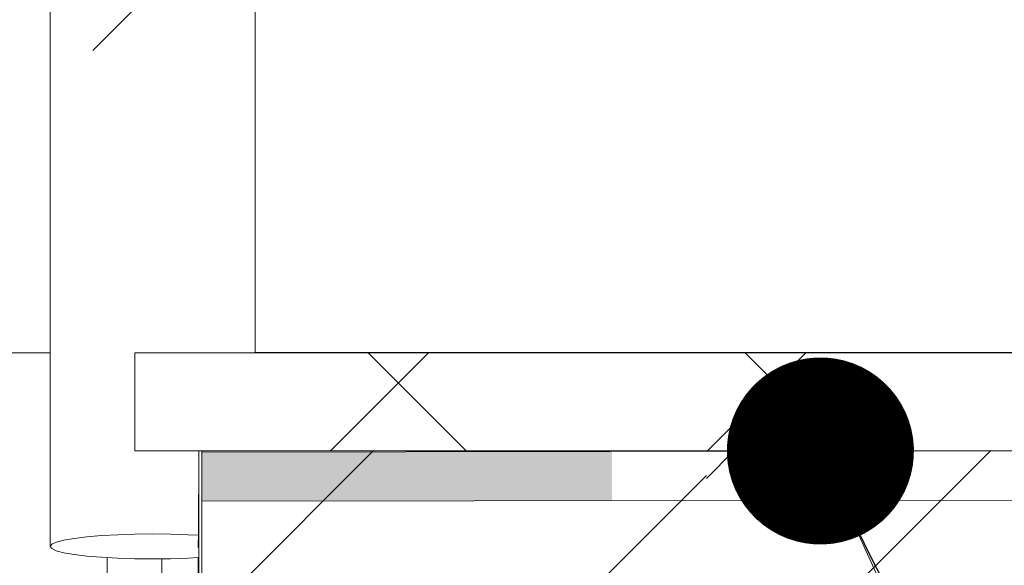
# Model space of a CAD drawing. Header units: millimetres. Extents: x 126830 to 197420, y -10585 to 21156.
# Tile 20 of 100: x 147675 to 147915, y 8091 to 8224. Entities that reach past the tile are written whole.
import ezdxf

# ---------------------------------------------------------------- set-up
doc = ezdxf.new("R2010")
doc.units = ezdxf.units.MM
doc.header["$MEASUREMENT"] = 0
doc.linetypes.add('Wipeout_Contour', pattern=[1000, 0, -1000])
for name, color, linetype in [('Anotace - SP', 7, 'Continuous'), ('Konstrukce - krov', 7, 'Continuous'), ('Konstrukce - nosné', 7, 'Continuous'), ('Popis', 7, 'Continuous'), ('Situace - terén', 7, 'Continuous'), ('TZB - VZT', 7, 'Continuous'), ('Výplně - Povrchové', 7, 'Continuous'), ('Výplně – Řezové', 7, 'Continuous')]:
    doc.layers.add(name, color=color, linetype=linetype)
doc.dimstyles.new('GENEROVANÝ_STYL__15', dxfattribs={"dimtxt": 0.18, "dimasz": 91.2, "dimexe": 0.18, "dimexo": 0.0625, "dimgap": 0, "dimtad": 0, "dimtih": 1, "dimtoh": 1, "dimdec": 4, "dimzin": 0, "dimdsep": 46, "dimcen": 0.09, "dimadec": 0, "dimazin": 0, "dimtfac": 1, "dimtdec": 4, "dimtmove": 0, "dimatfit": 3, "dimldrblk": 'ARROWHEAD_11', "dimfxl": 1, "dimtolj": 1, "dimtzin": 0, "dimarcsym": 0})

# ---------------------------------------------------------------- blocks, each defined once
blk = doc.blocks.new('výplň_21_1', base_point=(0, 0))
at = {"layer": 'Situace - terén', "color": 1, "linetype": 'Continuous', "lineweight": 13, "flags": 128}
blk.add_lwpolyline([(147710.01, 8060.49), (147696.68, 8060.49), (147696.68, 8098.47), (147710.01, 8098.47)], close=True, dxfattribs=at)
blk = doc.blocks.new('*X109')
at = {"layer": 'Situace - terén', "color": 21, "linetype": 'Continuous', "lineweight": 20, "true_color": 0xffaaaa}
for p, q in [((147719.04, 8076.22), (147761.58, 8118.75)), ((147842.74, 8112.04), (147849.46, 8118.76)), ((147842.74, 8049.54), (147911.96, 8118.76)), ((147719.04, 7989.09), (147842.74, 8112.79))]:
    blk.add_line(p, q, dxfattribs=at)
blk = doc.blocks.new('výplň_22_1', base_point=(0, 0))
at = {"layer": 'Situace - terén', "color": 1, "linetype": 'Continuous', "lineweight": 13, "flags": 128}
blk.add_lwpolyline([(147719.04, 7967.31), (147719.04, 8118.75), (148860.62, 8118.83), (148860.62, 7967.4)], close=True, dxfattribs=at)
at = {"layer": 'Situace - terén', "color": 21, "linetype": 'Continuous', "lineweight": 20, "true_color": 0xffaaaa}
blk.add_blockref('*X109', (0, 0), dxfattribs=at)
blk = doc.blocks.new('*X111')
at = {"layer": 'Situace - terén', "color": 21, "linetype": 'Continuous', "lineweight": 20, "true_color": 0xffaaaa}
for p, q in [((147719.76, 8076.93), (147761.58, 8118.75)), ((147842.74, 8112.04), (147849.46, 8118.75)), ((147842.74, 8049.54), (147911.96, 8118.75)), ((147719.76, 7989.81), (147842.74, 8112.79))]:
    blk.add_line(p, q, dxfattribs=at)
blk = doc.blocks.new('výplň_23_1', base_point=(0, 0))
at = {"layer": 'Situace - terén', "color": 21, "linetype": 'Continuous', "lineweight": 20, "true_color": 0xffaaaa}
blk.add_blockref('*X111', (0, 0), dxfattribs=at)
blk = doc.blocks.new('Izolace P_V 25[14]_1', base_point=(147719.78, 8106.49))
at = {"layer": 'Konstrukce - krov', "linetype": 'Continuous', "lineweight": 13, "true_color": 0x6a6a6a}
blk.add_hatch(color=251, dxfattribs=at).paths.add_polyline_path([(147719.78, 8106.49), (147819.78, 8106.62), (147819.76, 8118.62), (147719.76, 8118.49)])
at = {"layer": 'Konstrukce - krov', "color": 8, "linetype": 'Continuous', "lineweight": 13}
for p, q in [((147719.76, 8118.49), (147918.75, 8118.75)), ((147719.78, 8106.49), (147918.77, 8106.75))]:
    blk.add_line(p, q, dxfattribs=at)
blk = doc.blocks.new('ARROWHEAD_11')
at = {"color": 0, "linetype": 'Continuous', "lineweight": 0}
blk.add_line((0, 0), (-1, 0), dxfattribs=at)
at = {"color": 0, "linetype": 'Continuous', "lineweight": 0, "const_width": 0.25, "flags": 128}
blk.add_lwpolyline([(-0.125, 0, 1), (0.125, 0, 1)], format="xyb", close=True, dxfattribs=at)

msp = doc.modelspace()

# ---------------------------------------------------------------- linework, layer by layer
at = {"color": 1, "linetype": 'Continuous', "lineweight": 18}
msp.add_line((147703.49, 8142.67), (145217.08, 8142.67), dxfattribs=at)
at = {"layer": 'Popis', "color": 1, "linetype": 'Continuous', "lineweight": 13}
msp.add_line((147703.49, 8142.67), (147703.49, 8364.56), dxfattribs=at)

# ---------------------------------------------------------------- block references
at = {"layer": 'Situace - terén', "color": 21, "linetype": 'Continuous', "lineweight": 20, "true_color": 0xffaaaa}
msp.add_blockref('výplň_21_1', (0, 0), dxfattribs=at)

# ---------------------------------------------------------------- wipeouts: each hides what was drawn before it
at = {"color": 254, "linetype": 'Wipeout_Contour', "lineweight": 0, "ltscale": 594031.14723}
msp.add_wipeout([(147709.46, 8118.75), (148860.62, 8118.75), (148860.62, 8142.75), (147709.46, 8142.75)], dxfattribs=at).dxf.layer = 'Situace - terén'
at = {"color": 254, "linetype": 'Wipeout_Contour', "lineweight": 0, "ltscale": 591683.732513}
msp.add_wipeout([(147693.16, 8216.68), (147693.18, 8216.5), (147693.06, 8195.3), (147693.06, 8195.32)], dxfattribs=at).dxf.layer = 'Výplně - Povrchové'
at = {"color": 254, "linetype": 'Wipeout_Contour', "lineweight": 0, "ltscale": 591695.818026}
msp.add_wipeout([(147696.35, 8209.56), (147696.46, 8209.41), (147696.34, 8188.46), (147696.33, 8188.47)], dxfattribs=at).dxf.layer = 'Výplně - Povrchové'
at = {"color": 254, "linetype": 'Wipeout_Contour', "lineweight": 0, "ltscale": 591787.679472}
msp.add_wipeout([(147719.44, 8209.41), (147719.32, 8188.46), (147719.31, 8188.45), (147719.31, 8209.28)], dxfattribs=at).dxf.layer = 'Výplně - Povrchové'
at = {"color": 254, "linetype": 'Wipeout_Contour', "lineweight": 0, "ltscale": 591794.042079}
msp.add_wipeout([(147720.83, 8211.42), (147720.94, 8211.57), (147720.82, 8190.52), (147720.81, 8190.5)], dxfattribs=at).dxf.layer = 'Výplně - Povrchové'
at = {"color": 254, "linetype": 'Wipeout_Contour', "lineweight": 0, "ltscale": 591702.891181}
msp.add_wipeout([(147698.18, 8207.68), (147698.31, 8207.55), (147698.19, 8186.7), (147698.18, 8186.72)], dxfattribs=at).dxf.layer = 'Výplně - Povrchové'
at = {"color": 254, "linetype": 'Wipeout_Contour', "lineweight": 0, "ltscale": 591779.63068}
msp.add_wipeout([(147717.44, 8207.44), (147717.59, 8207.55), (147717.48, 8186.7), (147717.46, 8186.69)], dxfattribs=at).dxf.layer = 'Výplně - Povrchové'
at = {"color": 254, "linetype": 'Wipeout_Contour', "lineweight": 0, "ltscale": 591710.855605}
msp.add_wipeout([(147700.3, 8206.14), (147700.45, 8206.04), (147700.33, 8185.29), (147700.32, 8185.3)], dxfattribs=at).dxf.layer = 'Výplně - Povrchové'
at = {"color": 254, "linetype": 'Wipeout_Contour', "lineweight": 0, "ltscale": 591760.792444}
msp.add_wipeout([(147712.9, 8204.87), (147713.08, 8204.92), (147712.96, 8184.25), (147712.94, 8184.25)], dxfattribs=at).dxf.layer = 'Výplně - Povrchové'
at = {"color": 254, "linetype": 'Wipeout_Contour', "lineweight": 0, "ltscale": 591770.589807}
msp.add_wipeout([(147715.28, 8205.96), (147715.45, 8206.04), (147715.33, 8185.29), (147715.32, 8185.28)], dxfattribs=at).dxf.layer = 'Výplně - Povrchové'
at = {"color": 254, "linetype": 'Wipeout_Contour', "lineweight": 0, "ltscale": 591729.759083}
msp.add_wipeout([(147705.17, 8204.29), (147705.34, 8204.24), (147705.23, 8183.61), (147705.21, 8183.62)], dxfattribs=at).dxf.layer = 'Výplně - Povrchové'
at = {"color": 254, "linetype": 'Wipeout_Contour', "lineweight": 0, "ltscale": 591740.067212}
msp.add_wipeout([(147707.76, 8204.03), (147707.95, 8204.01), (147707.84, 8183.41), (147707.81, 8183.41)], dxfattribs=at).dxf.layer = 'Výplně - Povrchové'
at = {"color": 254, "linetype": 'Wipeout_Contour', "lineweight": 0, "ltscale": 591750.51626}
msp.add_wipeout([(147710.37, 8204.22), (147710.55, 8204.24), (147710.44, 8183.61), (147710.42, 8183.61)], dxfattribs=at).dxf.layer = 'Výplně - Povrchové'

# ---------------------------------------------------------------- next in the draw order: hatches: boundary and pattern name
at = {"layer": 'Situace - terén', "linetype": 'Continuous', "lineweight": 20, "true_color": 0xffaaaa}
h = msp.add_hatch(dxfattribs=at)
h.set_pattern_fill('Betonová_tvárnice_0001', color=21, style=0, pattern_type=2)
h.set_pattern_definition([(45, (0, 0), (-45.96194, 45.96194), []), (135, (0, 0), (45.96194, 45.96194), [])])
h.paths.add_polyline_path([(147709.46, 8118.75), (148860.62, 8118.75), (148860.62, 8142.75), (147709.46, 8142.75)])

# ---------------------------------------------------------------- next in the draw order: linework, layer by layer
at = {"layer": 'Situace - terén', "color": 1, "linetype": 'Continuous', "lineweight": 13, "flags": 128}
msp.add_lwpolyline([(147709.46, 8118.75), (148860.62, 8118.75), (148860.62, 8142.75), (147709.46, 8142.75)], close=True, dxfattribs=at)

# ---------------------------------------------------------------- next in the draw order: wipeouts: each hides what was drawn before it
at = {"color": 254, "linetype": 'Wipeout_Contour', "lineweight": 0, "ltscale": 591683.400741}
msp.add_wipeout([(147692.95, 8219.12), (147693.16, 8216.68), (147693.06, 8195.32), (147692.83, 8197.9)], dxfattribs=at).dxf.layer = 'Výplně - Povrchové'
at = {"color": 254, "linetype": 'Wipeout_Contour', "lineweight": 0, "ltscale": 591719.916515}
msp.add_wipeout([(147702.65, 8205), (147702.82, 8204.92), (147702.7, 8184.25), (147702.68, 8184.26)], dxfattribs=at).dxf.layer = 'Výplně - Povrchové'

# ---------------------------------------------------------------- next in the draw order: wipeouts: each hides what was drawn before it
at = {"color": 254, "linetype": 'Wipeout_Contour', "lineweight": 0, "ltscale": 591923.42206}
msp.add_wipeout([(147732.82, 8972.21), (147732.82, 8142.67), (147732.44, 8142.67), (147732.44, 8972.74)], dxfattribs=at).dxf.layer = 'Výplně - Povrchové'
at = {"color": 254, "linetype": 'Wipeout_Contour', "lineweight": 0, "ltscale": 591686.074876}
msp.add_wipeout([(147693.85, 8213.95), (147693.74, 8192.81), (147693.73, 8192.83), (147693.8, 8214.13)], dxfattribs=at).dxf.layer = 'Výplně - Povrchové'
at = {"color": 254, "linetype": 'Wipeout_Contour', "lineweight": 0, "ltscale": 591750.647213}
msp.add_wipeout([(147719.04, 8118.75), (147719.04, 7989.29), (147718.76, 7996.43), (147718.76, 8064.07)], dxfattribs=at).dxf.layer = 'Výplně - Povrchové'

# ---------------------------------------------------------------- next in the draw order: wipeouts: each hides what was drawn before it
at = {"color": 254, "linetype": 'Wipeout_Contour', "lineweight": 0, "ltscale": 591920.486353}
msp.add_wipeout([(147732.44, 8972.74), (147732.44, 8142.67), (147731.32, 8142.67), (147731.32, 8973.25)], dxfattribs=at).dxf.layer = 'Výplně - Povrchové'
at = {"color": 254, "linetype": 'Wipeout_Contour', "lineweight": 0, "ltscale": 591684.589544}
msp.add_wipeout([(147693.18, 8216.5), (147693.8, 8214.13), (147693.73, 8192.83), (147693.06, 8195.3)], dxfattribs=at).dxf.layer = 'Výplně - Povrchové'
at = {"color": 254, "linetype": 'Wipeout_Contour', "lineweight": 0, "ltscale": 3845941.895840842}
msp.add_wipeout([(147718.94, 8098.19), (147718.92, 8095.21), (147718.91, 8092.76), (147716.35, 8092.61), (147712.14, 8092.47), (147707.8, 8092.43), (147703.46, 8092.47), (147699.25, 8092.61), (147695.3, 8092.84), (147691.74, 8093.14), (147688.66, 8093.52), (147686.16, 8093.95), (147684.32, 8094.43), (147683.2, 8094.95), (147682.82, 8095.47), (147683.2, 8096), (147684.33, 8096.52), (147686.18, 8097), (147688.68, 8097.43), (147691.76, 8097.81), (147695.33, 8098.11), (147699.28, 8098.34), (147703.49, 8098.48), (147707.84, 8098.52), (147712.18, 8098.48), (147716.38, 8098.34)], dxfattribs=at).dxf.layer = 'Výplně - Povrchové'

# ---------------------------------------------------------------- next in the draw order: linework, layer by layer
at = {"color": 1, "linetype": 'Continuous', "lineweight": 18}
for p, q in [((147732.82, 8142.67), (147732.82, 8972.21)), ((147686.16, 8093.95), (147688.66, 8093.52)), ((147688.66, 8093.52), (147691.74, 8093.14)), ((147691.74, 8093.14), (147695.3, 8092.84)), ((147695.3, 8092.84), (147699.25, 8092.61)), ((147699.25, 8092.61), (147703.46, 8092.47)), ((147703.46, 8092.47), (147707.8, 8092.43)), ((147707.8, 8092.43), (147712.14, 8092.47)), ((147712.14, 8092.47), (147716.35, 8092.61)), ((147716.35, 8092.61), (147718.91, 8092.76)), ((147718.76, 8064.07), (147718.91, 8092.76))]:
    msp.add_line(p, q, dxfattribs=at)

# ---------------------------------------------------------------- next in the draw order: block references
at = {"layer": 'Situace - terén', "color": 21, "linetype": 'Continuous', "lineweight": 20, "true_color": 0xffaaaa}
for name in ['výplň_22_1', 'výplň_23_1']:
    msp.add_blockref(name, (0, 0), dxfattribs=at)

# ---------------------------------------------------------------- next in the draw order: wipeouts: each hides what was drawn before it
at = {"color": 254, "linetype": 'Wipeout_Contour', "lineweight": 0, "ltscale": 591914.628357}
msp.add_wipeout([(147731.32, 8973.25), (147731.32, 8142.67), (147729.48, 8142.67), (147729.48, 8973.74)], dxfattribs=at).dxf.layer = 'Výplně - Povrchové'
at = {"color": 254, "linetype": 'Wipeout_Contour', "lineweight": 0, "ltscale": 591690.145093}
msp.add_wipeout([(147694.96, 8211.57), (147694.84, 8190.52), (147694.83, 8190.53), (147694.88, 8211.73)], dxfattribs=at).dxf.layer = 'Výplně - Povrchové'

# ---------------------------------------------------------------- next in the draw order: wipeouts: each hides what was drawn before it
at = {"color": 254, "linetype": 'Wipeout_Contour', "lineweight": 0, "ltscale": 1035906.292989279}
msp.add_wipeout([(147729.48, 8973.74), (147729.48, 8142.67), (147726.98, 8142.67), (147726.98, 8968.48), (147727.52, 8970.43), (147727.83, 8973.88), (147727.83, 8974.02)], dxfattribs=at).dxf.layer = 'Výplně - Povrchové'
at = {"color": 254, "linetype": 'Wipeout_Contour', "lineweight": 0, "ltscale": 591687.572095}
msp.add_wipeout([(147694.88, 8211.73), (147694.83, 8190.53), (147693.74, 8192.81), (147693.85, 8213.95)], dxfattribs=at).dxf.layer = 'Výplně - Povrchové'

# ---------------------------------------------------------------- next in the draw order: wipeouts: each hides what was drawn before it
at = {"color": 254, "linetype": 'Wipeout_Contour', "lineweight": 0, "ltscale": 739614.624822}
msp.add_wipeout([(147694.96, 8211.57), (147696.35, 8209.56), (147696.33, 8188.47), (147695.33, 8189.85), (147694.84, 8190.52)], dxfattribs=at).dxf.layer = 'Výplně - Povrchové'

# ---------------------------------------------------------------- next in the draw order: wipeouts: each hides what was drawn before it
at = {"color": 254, "linetype": 'Wipeout_Contour', "lineweight": 0, "ltscale": 591698.473917}
msp.add_wipeout([(147698.18, 8186.72), (147696.34, 8188.46), (147696.46, 8209.41), (147698.18, 8207.68)], dxfattribs=at).dxf.layer = 'Výplně - Povrchové'

# ---------------------------------------------------------------- next in the draw order: wipeouts: each hides what was drawn before it
at = {"color": 254, "linetype": 'Wipeout_Contour', "lineweight": 0, "ltscale": 4142099.654413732}
msp.add_wipeout([(147695.33, 8959.02), (147695.33, 8428.69), (147694.96, 8428.15), (147693.85, 8425.76), (147693.18, 8423.22), (147692.95, 8420.59), (147692.83, 8399.37), (147693.06, 8396.77), (147693.74, 8394.28), (147694.86, 8391.96), (147694.86, 8391.97), (147695.33, 8391.32), (147695.33, 8227.22), (147694.96, 8226.68), (147693.85, 8224.29), (147693.18, 8221.75), (147692.95, 8219.12), (147692.83, 8197.9), (147693.06, 8195.3), (147693.74, 8192.81), (147694.86, 8190.49), (147694.86, 8190.5), (147695.33, 8189.85), (147695.33, 8142.67), (147691.76, 8142.67), (147691.76, 8962.53), (147692.51, 8961.51), (147694.98, 8959.24)], dxfattribs=at).dxf.layer = 'Výplně - Povrchové'
at = {"color": 254, "linetype": 'Wipeout_Contour', "lineweight": 0, "ltscale": 739631.991732}
msp.add_wipeout([(147700.3, 8206.14), (147700.32, 8185.3), (147699.28, 8185.99), (147698.19, 8186.7), (147698.31, 8207.55)], dxfattribs=at).dxf.layer = 'Výplně - Povrchové'

# ---------------------------------------------------------------- next in the draw order: wipeouts: each hides what was drawn before it
at = {"color": 254, "linetype": 'Wipeout_Contour', "lineweight": 0, "ltscale": 887676.885391}
msp.add_wipeout([(147690.51, 8964.17), (147691.76, 8962.53), (147691.76, 8142.67), (147688.68, 8142.67), (147688.68, 8968.48), (147689.04, 8967.18)], dxfattribs=at).dxf.layer = 'Výplně - Povrchové'
at = {"color": 254, "linetype": 'Wipeout_Contour', "lineweight": 0, "ltscale": 591714.793534}
msp.add_wipeout([(147702.68, 8184.26), (147700.33, 8185.29), (147700.45, 8206.04), (147702.65, 8205)], dxfattribs=at).dxf.layer = 'Výplně - Povrchové'

# ---------------------------------------------------------------- next in the draw order: wipeouts: each hides what was drawn before it
at = {"color": 254, "linetype": 'Wipeout_Contour', "lineweight": 0, "ltscale": 1035622.983766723}
msp.add_wipeout([(147688.68, 8142.67), (147686.18, 8142.67), (147686.18, 8973.74), (147687.83, 8974.02), (147687.83, 8973.88), (147688.13, 8970.43), (147688.68, 8968.48)], dxfattribs=at).dxf.layer = 'Výplně - Povrchové'
at = {"color": 254, "linetype": 'Wipeout_Contour', "lineweight": 0, "ltscale": 739654.581718}
msp.add_wipeout([(147705.17, 8204.29), (147705.21, 8183.62), (147703.49, 8184.06), (147702.7, 8184.25), (147702.82, 8204.92)], dxfattribs=at).dxf.layer = 'Výplně - Povrchové'

# ---------------------------------------------------------------- next in the draw order: wipeouts: each hides what was drawn before it
at = {"color": 254, "linetype": 'Wipeout_Contour', "lineweight": 0, "ltscale": 591734.359263}
msp.add_wipeout([(147686.18, 8142.67), (147684.33, 8142.67), (147684.33, 8973.25), (147686.18, 8973.74)], dxfattribs=at).dxf.layer = 'Výplně - Povrchové'
at = {"color": 254, "linetype": 'Wipeout_Contour', "lineweight": 0, "ltscale": 591734.511799}
msp.add_wipeout([(147707.76, 8204.03), (147707.81, 8183.41), (147705.23, 8183.61), (147705.34, 8204.24)], dxfattribs=at).dxf.layer = 'Výplně - Povrchové'

# ---------------------------------------------------------------- next in the draw order: wipeouts: each hides what was drawn before it
at = {"color": 254, "linetype": 'Wipeout_Contour', "lineweight": 0, "ltscale": 591728.358909}
msp.add_wipeout([(147684.33, 8142.67), (147683.2, 8142.67), (147683.2, 8972.74), (147684.33, 8973.25)], dxfattribs=at).dxf.layer = 'Výplně - Povrchové'
at = {"color": 254, "linetype": 'Wipeout_Contour', "lineweight": 0, "ltscale": 591744.91334}
msp.add_wipeout([(147710.42, 8183.61), (147707.84, 8183.41), (147707.95, 8204.01), (147710.37, 8204.22)], dxfattribs=at).dxf.layer = 'Výplně - Povrchové'

# ---------------------------------------------------------------- next in the draw order: wipeouts: each hides what was drawn before it
at = {"color": 254, "linetype": 'Wipeout_Contour', "lineweight": 0, "ltscale": 591725.273975}
msp.add_wipeout([(147683.2, 8972.74), (147683.2, 8142.67), (147682.82, 8142.67), (147682.82, 8972.21)], dxfattribs=at).dxf.layer = 'Výplně - Povrchové'
at = {"color": 254, "linetype": 'Wipeout_Contour', "lineweight": 0, "ltscale": 739693.760277}
msp.add_wipeout([(147712.94, 8184.25), (147712.18, 8184.06), (147710.44, 8183.61), (147710.55, 8204.24), (147712.9, 8204.87)], dxfattribs=at).dxf.layer = 'Výplně - Povrchové'
at = {"color": 254, "linetype": 'Wipeout_Contour', "lineweight": 0, "ltscale": 739656.170499}
msp.add_wipeout([(147707.84, 8142.67), (147703.49, 8142.67), (147703.49, 8184.06), (147705.23, 8183.61), (147707.84, 8183.41)], dxfattribs=at).dxf.layer = 'Výplně - Povrchové'

# ---------------------------------------------------------------- next in the draw order: wipeouts: each hides what was drawn before it
at = {"color": 254, "linetype": 'Wipeout_Contour', "lineweight": 0, "ltscale": 591765.22821}
msp.add_wipeout([(147715.32, 8185.28), (147712.96, 8184.25), (147713.08, 8204.92), (147715.28, 8205.96)], dxfattribs=at).dxf.layer = 'Výplně - Povrchové'
at = {"color": 254, "linetype": 'Wipeout_Contour', "lineweight": 0, "ltscale": 887563.578863}
msp.add_wipeout([(147702.7, 8184.25), (147703.49, 8184.06), (147703.49, 8142.67), (147699.28, 8142.67), (147699.28, 8185.99), (147700.33, 8185.29)], dxfattribs=at).dxf.layer = 'Výplně - Povrchové'

# ---------------------------------------------------------------- next in the draw order: wipeouts: each hides what was drawn before it
at = {"color": 254, "linetype": 'Wipeout_Contour', "lineweight": 0, "ltscale": 739717.535519}
msp.add_wipeout([(147717.46, 8186.69), (147716.38, 8185.99), (147715.33, 8185.29), (147715.45, 8206.04), (147717.44, 8207.44)], dxfattribs=at).dxf.layer = 'Výplně - Povrchové'
at = {"color": 254, "linetype": 'Wipeout_Contour', "lineweight": 0, "ltscale": 887539.500964}
msp.add_wipeout([(147698.19, 8186.7), (147699.28, 8185.99), (147699.28, 8142.67), (147695.33, 8142.67), (147695.33, 8189.85), (147696.34, 8188.46)], dxfattribs=at).dxf.layer = 'Výplně - Povrchové'

# ---------------------------------------------------------------- next in the draw order: wipeouts: each hides what was drawn before it
at = {"color": 254, "linetype": 'Wipeout_Contour', "lineweight": 0, "ltscale": 591782.858553}
msp.add_wipeout([(147719.31, 8188.45), (147717.48, 8186.7), (147717.59, 8207.55), (147719.31, 8209.28)], dxfattribs=at).dxf.layer = 'Výplně - Povrchové'
at = {"color": 254, "linetype": 'Wipeout_Contour', "lineweight": 0, "ltscale": 591666.445308}
msp.add_wipeout([(147691.76, 8142.67), (147695.33, 8142.67), (147695.33, 8098.11), (147691.76, 8097.81)], dxfattribs=at).dxf.layer = 'Výplně - Povrchové'

# ---------------------------------------------------------------- next in the draw order: wipeouts: each hides what was drawn before it
at = {"color": 254, "linetype": 'Wipeout_Contour', "lineweight": 0, "ltscale": 739736.999112}
msp.add_wipeout([(147719.44, 8209.41), (147720.83, 8211.42), (147720.81, 8190.5), (147720.33, 8189.85), (147719.32, 8188.46)], dxfattribs=at).dxf.layer = 'Výplně - Povrchové'
at = {"color": 254, "linetype": 'Wipeout_Contour', "lineweight": 0, "ltscale": 591653.118513}
msp.add_wipeout([(147688.68, 8142.67), (147691.76, 8142.67), (147691.76, 8097.81), (147688.68, 8097.43)], dxfattribs=at).dxf.layer = 'Výplně - Povrchové'

# ---------------------------------------------------------------- next in the draw order: wipeouts: each hides what was drawn before it
at = {"color": 254, "linetype": 'Wipeout_Contour', "lineweight": 0, "ltscale": 591798.821168}
msp.add_wipeout([(147721.97, 8213.79), (147722.04, 8213.96), (147721.93, 8192.81), (147721.92, 8192.79)], dxfattribs=at).dxf.layer = 'Výplně - Povrchové'
at = {"color": 254, "linetype": 'Wipeout_Contour', "lineweight": 0, "ltscale": 591641.920259}
msp.add_wipeout([(147688.68, 8097.43), (147686.18, 8097), (147686.18, 8142.67), (147688.68, 8142.67)], dxfattribs=at).dxf.layer = 'Výplně - Povrchové'

# ---------------------------------------------------------------- next in the draw order: linework, layer by layer
at = {"color": 1, "linetype": 'Continuous', "lineweight": 18}
msp.add_line((147691.76, 8097.81), (147688.68, 8097.43), dxfattribs=at)

# ---------------------------------------------------------------- next in the draw order: wipeouts: each hides what was drawn before it
at = {"color": 254, "linetype": 'Wipeout_Contour', "lineweight": 0, "ltscale": 591795.72876}
msp.add_wipeout([(147720.94, 8211.57), (147721.97, 8213.79), (147721.92, 8192.79), (147720.82, 8190.52)], dxfattribs=at).dxf.layer = 'Výplně - Povrchové'
at = {"color": 254, "linetype": 'Wipeout_Contour', "lineweight": 0, "ltscale": 591633.190775}
msp.add_wipeout([(147686.18, 8097), (147684.33, 8096.52), (147684.33, 8142.67), (147686.18, 8142.67)], dxfattribs=at).dxf.layer = 'Výplně - Povrchové'

# ---------------------------------------------------------------- next in the draw order: linework, layer by layer
at = {"color": 1, "linetype": 'Continuous', "lineweight": 18}
msp.add_line((147688.68, 8097.43), (147686.18, 8097), dxfattribs=at)

# ---------------------------------------------------------------- next in the draw order: wipeouts: each hides what was drawn before it
at = {"color": 254, "linetype": 'Wipeout_Contour', "lineweight": 0, "ltscale": 591801.903557}
msp.add_wipeout([(147722.67, 8216.32), (147722.72, 8216.5), (147722.6, 8195.3), (147722.6, 8195.28)], dxfattribs=at).dxf.layer = 'Výplně - Povrchové'
at = {"color": 254, "linetype": 'Wipeout_Contour', "lineweight": 0, "ltscale": 591627.195315}
msp.add_wipeout([(147684.33, 8096.52), (147683.2, 8096), (147683.2, 8142.67), (147684.33, 8142.67)], dxfattribs=at).dxf.layer = 'Výplně - Povrchové'

# ---------------------------------------------------------------- next in the draw order: wipeouts: each hides what was drawn before it
at = {"color": 254, "linetype": 'Wipeout_Contour', "lineweight": 0, "ltscale": 591799.860638}
msp.add_wipeout([(147722.04, 8213.96), (147722.67, 8216.32), (147722.6, 8195.28), (147721.93, 8192.81)], dxfattribs=at).dxf.layer = 'Výplně - Povrchové'
at = {"color": 254, "linetype": 'Wipeout_Contour', "lineweight": 0, "ltscale": 591624.116036}
msp.add_wipeout([(147682.82, 8142.67), (147683.2, 8142.67), (147683.2, 8096), (147682.82, 8095.47)], dxfattribs=at).dxf.layer = 'Výplně - Povrchové'

# ---------------------------------------------------------------- next in the draw order: linework, layer by layer
at = {"color": 1, "linetype": 'Continuous', "lineweight": 18}
for p, q in [((147682.82, 8142.67), (147682.82, 8972.21)), ((147682.82, 8095.47), (147682.82, 8142.67)), ((147684.33, 8096.52), (147683.2, 8096)), ((147686.18, 8097), (147684.33, 8096.52)), ((147683.2, 8096), (147682.82, 8095.47)), ((147682.82, 8095.47), (147683.2, 8094.95)), ((147683.2, 8094.95), (147684.32, 8094.43)), ((147684.32, 8094.43), (147686.16, 8093.95))]:
    msp.add_line(p, q, dxfattribs=at)

# ---------------------------------------------------------------- next in the draw order: wipeouts: each hides what was drawn before it
at = {"color": 254, "linetype": 'Wipeout_Contour', "lineweight": 0, "ltscale": 591803.195135}
msp.add_wipeout([(147722.93, 8218.94), (147722.95, 8219.12), (147722.83, 8197.9), (147722.83, 8197.88)], dxfattribs=at).dxf.layer = 'Výplně - Povrchové'

# ---------------------------------------------------------------- next in the draw order: wipeouts: each hides what was drawn before it
at = {"color": 254, "linetype": 'Wipeout_Contour', "lineweight": 0, "ltscale": 591802.28372}
msp.add_wipeout([(147722.72, 8216.5), (147722.93, 8218.94), (147722.83, 8197.88), (147722.6, 8195.3)], dxfattribs=at).dxf.layer = 'Výplně - Povrchové'

# ---------------------------------------------------------------- next in the draw order: wipeouts: each hides what was drawn before it
at = {"color": 254, "linetype": 'Wipeout_Contour', "lineweight": 0, "ltscale": 887889.049663}
msp.add_wipeout([(147726.98, 8142.67), (147723.9, 8142.67), (147723.9, 8962.53), (147725.15, 8964.17), (147726.62, 8967.18), (147726.98, 8968.48)], dxfattribs=at).dxf.layer = 'Výplně - Povrchové'

# ---------------------------------------------------------------- next in the draw order: wipeouts: each hides what was drawn before it
at = {"color": 254, "linetype": 'Wipeout_Contour', "lineweight": 0, "ltscale": 3846974.743514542}
msp.add_wipeout([(147723.9, 8962.53), (147723.9, 8142.67), (147720.33, 8142.67), (147720.33, 8189.85), (147720.82, 8190.52), (147721.93, 8192.81), (147722.6, 8195.3), (147722.83, 8197.9), (147722.95, 8219.12), (147722.72, 8221.75), (147722.04, 8224.29), (147720.94, 8226.68), (147720.33, 8227.55), (147720.33, 8391.32), (147720.82, 8391.99), (147721.93, 8394.28), (147722.6, 8396.77), (147722.83, 8399.37), (147722.95, 8420.59), (147722.72, 8423.22), (147722.04, 8425.76), (147720.94, 8428.15), (147720.33, 8429.02), (147720.33, 8959.02), (147720.69, 8959.24), (147723.15, 8961.51)], dxfattribs=at).dxf.layer = 'Výplně - Povrchové'

# ---------------------------------------------------------------- next in the draw order: wipeouts: each hides what was drawn before it
at = {"color": 254, "linetype": 'Wipeout_Contour', "lineweight": 0, "ltscale": 887665.733432}
msp.add_wipeout([(147719.32, 8188.46), (147720.33, 8189.85), (147720.33, 8142.67), (147716.38, 8142.67), (147716.38, 8185.99), (147717.48, 8186.7)], dxfattribs=at).dxf.layer = 'Výplně - Povrchové'
at = {"color": 254, "linetype": 'Wipeout_Contour', "lineweight": 0, "ltscale": 10651424.10820398}
msp.add_wipeout([(147722.95, 8219.12), (147722.93, 8218.94), (147722.72, 8216.5), (147722.67, 8216.32), (147722.04, 8213.96), (147721.97, 8213.79), (147720.94, 8211.57), (147720.83, 8211.42), (147719.44, 8209.41), (147719.31, 8209.28), (147717.59, 8207.55), (147717.44, 8207.44), (147715.45, 8206.04), (147715.28, 8205.96), (147713.08, 8204.92), (147712.9, 8204.87), (147710.55, 8204.24), (147710.37, 8204.22), (147707.95, 8204.01), (147707.76, 8204.03), (147705.34, 8204.24), (147705.17, 8204.29), (147702.82, 8204.92), (147702.65, 8205), (147700.45, 8206.04), (147700.3, 8206.14), (147698.31, 8207.55), (147698.18, 8207.68), (147696.46, 8209.41), (147696.35, 8209.56), (147694.96, 8211.57), (147694.88, 8211.73), (147693.85, 8213.95), (147693.8, 8214.13), (147693.18, 8216.5), (147693.16, 8216.68), (147692.95, 8219.12), (147692.96, 8219.31), (147693.18, 8221.75), (147693.22, 8221.93), (147693.85, 8224.29), (147693.93, 8224.46), (147694.96, 8226.68), (147695.06, 8226.83), (147696.46, 8228.83), (147696.59, 8228.97), (147698.31, 8230.7), (147698.46, 8230.8), (147700.45, 8232.21), (147700.62, 8232.29), (147702.82, 8233.32), (147703, 8233.37), (147705.34, 8234), (147705.53, 8234.02), (147707.95, 8234.23), (147708.13, 8234.22), (147710.55, 8234), (147710.73, 8233.96), (147713.08, 8233.32), (147713.25, 8233.24), (147715.45, 8232.21), (147715.6, 8232.1), (147717.59, 8230.7), (147717.72, 8230.57), (147719.44, 8228.84), (147719.55, 8228.68), (147720.94, 8226.68), (147721.02, 8226.51), (147722.04, 8224.29), (147722.09, 8224.11), (147722.72, 8221.75), (147722.74, 8221.56)], dxfattribs=at).dxf.layer = 'Výplně – Řezové'

# ---------------------------------------------------------------- next in the draw order: hatches: boundary and pattern name
at = {"layer": 'Výplně – Řezové', "linetype": 'Continuous', "lineweight": 20, "true_color": 0xffaaaa}
h = msp.add_hatch(dxfattribs=at)
h.set_pattern_fill('Kov___ocel_0001', color=21, style=0, pattern_type=2)
h.set_pattern_definition([(45, (0, 0), (-79.54951, 79.54951), []), (45, (-26.52, 26.52), (-79.54951, 79.54951), [])])
h.paths.add_polyline_path([(147722.95, 8219.12), (147722.93, 8218.94), (147722.72, 8216.5), (147722.67, 8216.32), (147722.04, 8213.96), (147721.97, 8213.79), (147720.94, 8211.57), (147720.83, 8211.42), (147719.44, 8209.41), (147719.31, 8209.28), (147717.59, 8207.55), (147717.44, 8207.44), (147715.45, 8206.04), (147715.28, 8205.96), (147713.08, 8204.92), (147712.9, 8204.87), (147710.55, 8204.24), (147710.37, 8204.22), (147707.95, 8204.01), (147707.76, 8204.03), (147705.34, 8204.24), (147705.17, 8204.29), (147702.82, 8204.92), (147702.65, 8205), (147700.45, 8206.04), (147700.3, 8206.14), (147698.31, 8207.55), (147698.18, 8207.68), (147696.46, 8209.41), (147696.35, 8209.56), (147694.96, 8211.57), (147694.88, 8211.73), (147693.85, 8213.95), (147693.8, 8214.13), (147693.18, 8216.5), (147693.16, 8216.68), (147692.95, 8219.12), (147692.96, 8219.31), (147693.18, 8221.75), (147693.22, 8221.93), (147693.85, 8224.29), (147693.93, 8224.46), (147694.96, 8226.68), (147695.06, 8226.83), (147696.46, 8228.83), (147696.59, 8228.97), (147698.31, 8230.7), (147698.46, 8230.8), (147700.45, 8232.21), (147700.62, 8232.29), (147702.82, 8233.32), (147703, 8233.37), (147705.34, 8234), (147705.53, 8234.02), (147707.95, 8234.23), (147708.13, 8234.22), (147710.55, 8234), (147710.73, 8233.96), (147713.08, 8233.32), (147713.25, 8233.24), (147715.45, 8232.21), (147715.6, 8232.1), (147717.59, 8230.7), (147717.72, 8230.57), (147719.44, 8228.84), (147719.55, 8228.68), (147720.94, 8226.68), (147721.02, 8226.51), (147722.04, 8224.29), (147722.09, 8224.11), (147722.72, 8221.75), (147722.74, 8221.56)])

# ---------------------------------------------------------------- next in the draw order: wipeouts: each hides what was drawn before it
at = {"color": 254, "linetype": 'Wipeout_Contour', "lineweight": 0, "ltscale": 887640.413144}
msp.add_wipeout([(147716.38, 8185.99), (147716.38, 8142.67), (147712.18, 8142.67), (147712.18, 8184.06), (147712.96, 8184.25), (147715.33, 8185.29)], dxfattribs=at).dxf.layer = 'Výplně - Povrchové'

# ---------------------------------------------------------------- next in the draw order: wipeouts: each hides what was drawn before it
at = {"color": 254, "linetype": 'Wipeout_Contour', "lineweight": 0, "ltscale": 739678.510824}
msp.add_wipeout([(147712.18, 8142.67), (147707.84, 8142.67), (147707.84, 8183.41), (147710.44, 8183.61), (147712.18, 8184.06)], dxfattribs=at).dxf.layer = 'Výplně - Povrchové'
at = {"color": 254, "linetype": 'Wipeout_Contour', "lineweight": 0, "ltscale": 1183532.039177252}
msp.add_wipeout([(147716.38, 8142.67), (147720.33, 8142.67), (147720.33, 8118.75), (147719.76, 8118.75), (147719.04, 8118.75), (147718.94, 8098.36), (147718.94, 8098.19), (147716.38, 8098.34)], dxfattribs=at).dxf.layer = 'Výplně - Povrchové'

# ---------------------------------------------------------------- next in the draw order: linework, layer by layer
at = {"color": 1, "linetype": 'Continuous', "lineweight": 18}
for p, q in [((148820.51, 8142.75), (147720.51, 8142.67)), ((147718.92, 8095.21), (147719.04, 8118.75)), ((147719.04, 8118.75), (147719.04, 7917.31))]:
    msp.add_line(p, q, dxfattribs=at)
at = {"layer": 'Konstrukce - nosné', "color": 1, "linetype": 'Continuous', "lineweight": 18}
msp.add_line((147719.76, 8118.75), (147919.76, 8118.75), dxfattribs=at)
at = {"layer": 'Konstrukce - nosné', "color": 1, "linetype": 'Continuous', "lineweight": 13}
msp.add_line((147719.76, 8118.75), (147719.76, 7352.24), dxfattribs=at)

# ---------------------------------------------------------------- next in the draw order: block references
at = {"layer": 'Konstrukce - krov', "color": 8, "linetype": 'Continuous', "lineweight": 13}
msp.add_blockref('Izolace P_V 25[14]_1', (147719.78, 8106.49), dxfattribs=at)

# ---------------------------------------------------------------- next in the draw order: wipeouts: each hides what was drawn before it
at = {"color": 254, "linetype": 'Wipeout_Contour', "lineweight": 0, "ltscale": 591714.899596}
msp.add_wipeout([(147707.84, 8098.52), (147703.49, 8098.48), (147703.49, 8142.67), (147707.84, 8142.67)], dxfattribs=at).dxf.layer = 'Výplně - Povrchové'
at = {"color": 254, "linetype": 'Wipeout_Contour', "lineweight": 0, "ltscale": 591749.301556}
msp.add_wipeout([(147712.18, 8142.67), (147716.38, 8142.67), (147716.38, 8098.34), (147712.18, 8098.48)], dxfattribs=at).dxf.layer = 'Výplně - Povrchové'

# ---------------------------------------------------------------- next in the draw order: linework, layer by layer
at = {"color": 1, "linetype": 'Continuous', "lineweight": 18}
msp.add_line((147718.94, 8098.19), (147716.38, 8098.34), dxfattribs=at)

# ---------------------------------------------------------------- next in the draw order: wipeouts: each hides what was drawn before it
at = {"color": 254, "linetype": 'Wipeout_Contour', "lineweight": 0, "ltscale": 591697.812363}
msp.add_wipeout([(147699.28, 8142.67), (147703.49, 8142.67), (147703.49, 8098.48), (147699.28, 8098.34)], dxfattribs=at).dxf.layer = 'Výplně - Povrchové'
at = {"color": 254, "linetype": 'Wipeout_Contour', "lineweight": 0, "ltscale": 591732.238226}
msp.add_wipeout([(147712.18, 8098.48), (147707.84, 8098.52), (147707.84, 8142.67), (147712.18, 8142.67)], dxfattribs=at).dxf.layer = 'Výplně - Povrchové'

# ---------------------------------------------------------------- next in the draw order: linework, layer by layer
at = {"color": 1, "linetype": 'Continuous', "lineweight": 18}
for p, q in [((147707.84, 8098.52), (147703.49, 8098.48)), ((147712.18, 8098.48), (147707.84, 8098.52)), ((147716.38, 8098.34), (147712.18, 8098.48))]:
    msp.add_line(p, q, dxfattribs=at)
at = {"layer": 'TZB - VZT', "color": 1, "linetype": 'Continuous', "lineweight": 13}
for p, q in [((147732.82, 8142.67), (147703.49, 8142.67)), ((147703.49, 8142.67), (147703.49, 8118.75)), ((147703.49, 8118.75), (147732.82, 8118.75))]:
    msp.add_line(p, q, dxfattribs=at)

# ---------------------------------------------------------------- next in the draw order: wipeouts: each hides what was drawn before it
at = {"color": 254, "linetype": 'Wipeout_Contour', "lineweight": 0, "ltscale": 591681.4957}
msp.add_wipeout([(147695.33, 8142.67), (147699.28, 8142.67), (147699.28, 8098.34), (147695.33, 8098.11)], dxfattribs=at).dxf.layer = 'Výplně - Povrchové'

# ---------------------------------------------------------------- next in the draw order: linework, layer by layer
at = {"color": 1, "linetype": 'Continuous', "lineweight": 18}
for p, q in [((147695.33, 8098.11), (147691.76, 8097.81)), ((147699.28, 8098.34), (147695.33, 8098.11)), ((147703.49, 8098.48), (147699.28, 8098.34))]:
    msp.add_line(p, q, dxfattribs=at)

# ---------------------------------------------------------------- next in the draw order: leaders
at = {"layer": 'Anotace - SP', "color": 154, "linetype": 'Continuous', "lineweight": 13, "path_type": 1, "annotation_type": 0, "has_hookline": 1, "hookline_direction": 1, "text_width": 1037.55, "horizontal_direction": (0.999989, 0.004682, 0)}
msp.add_leader([(147870.54, 8118.75), (148335.82, 7099.83), (148082, 7136.23)], dimstyle='GENEROVANÝ_STYL__15', dxfattribs=at)

doc.saveas('drawing.dxf')
